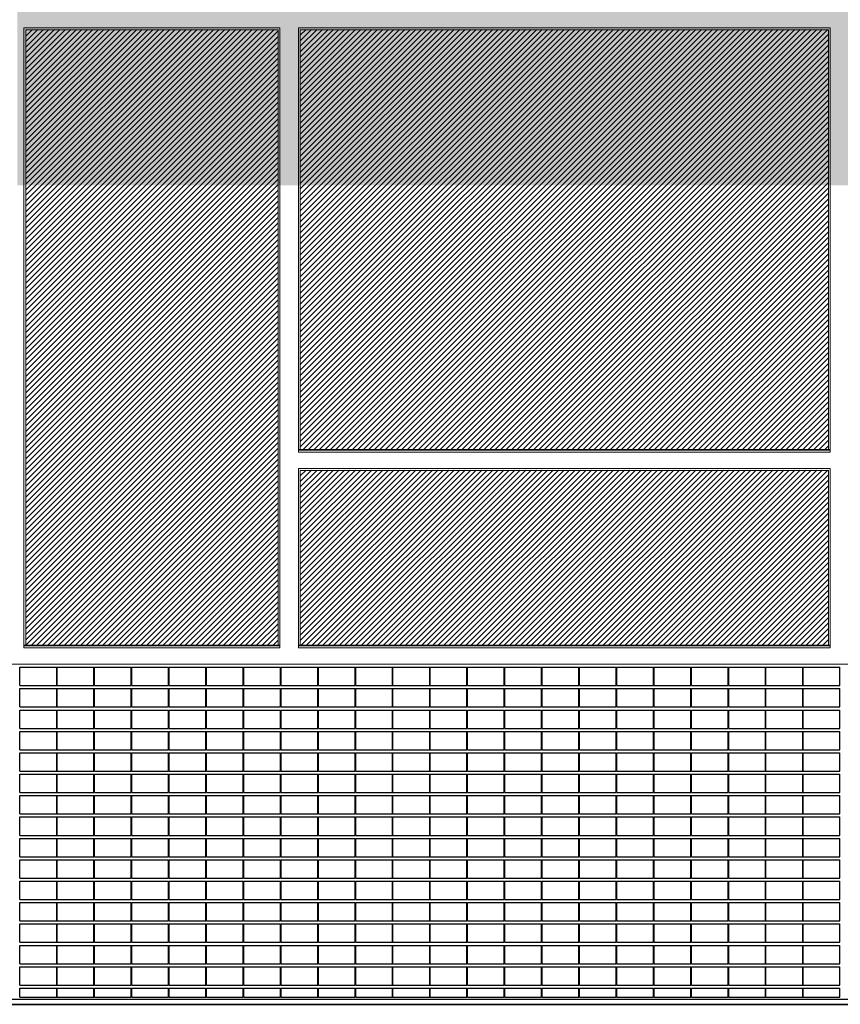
# Model space of a CAD drawing. Header units: millimetres. Extents: x 614675 to 1010864, y -150593 to -87691.
# Tile 20 of 194: x 692606 to 706026, y -137926 to -121817. Entities that reach past the tile are written whole.
import ezdxf

# ---------------------------------------------------------------- set-up
doc = ezdxf.new("R2010")
doc.units = ezdxf.units.MM
doc.header["$LTSCALE"] = 0.05
doc.layers.get('0').update_dxf_attribs({"lineweight": 0})
doc.layers.add('A-20--F1-WALLS', color=5, linetype='Continuous')
doc.layers.add('A-20--F3-WALLS', color=250, linetype='Continuous')
doc.layers.add('A-Elev', color=111, linetype='Continuous', lineweight=25)
doc.layers.add('A-Sect-Thin', color=31, linetype='Continuous', lineweight=25)

# ---------------------------------------------------------------- blocks, each defined once
blk = doc.blocks.new('*U343')
at = {"layer": 'A-Sect-Thin', "color": 252, "linetype": 'Continuous', "lineweight": 25}
for points in [[(14574, 4048), (14574, 4348)], [(14574, 4348), (15174, 4348)], [(15174, 4048), (15174, 4348)], [(15184, 4048), (15184, 4348)], [(15184, 4348), (15784, 4348)], [(15784, 4048), (15784, 4348)], [(15794, 4048), (15794, 4348)], [(15794, 4348), (16394, 4348)], [(16394, 4048), (16394, 4348)], [(16404, 4048), (16404, 4348)], [(16404, 4348), (17004, 4348)], [(17004, 4048), (17004, 4348)], [(17014, 4048), (17014, 4348)], [(17014, 4348), (17614, 4348)], [(17614, 4048), (17614, 4348)], [(17624, 4048), (17624, 4348)], [(17624, 4348), (18224, 4348)], [(18224, 4048), (18224, 4348)], [(18234, 4048), (18234, 4348)], [(18234, 4348), (18834, 4348)], [(18834, 4048), (18834, 4348)], [(18844, 4048), (18844, 4348)], [(18844, 4348), (19444, 4348)], [(19444, 4048), (19444, 4348)], [(19454, 4048), (19454, 4348)], [(19454, 4348), (20054, 4348)], [(20054, 4048), (20054, 4348)], [(20064, 4048), (20064, 4348)], [(20064, 4348), (20664, 4348)], [(20664, 4048), (20664, 4348)], [(20674, 4048), (20674, 4348)], [(20674, 4348), (21274, 4348)], [(21274, 4048), (21274, 4348)], [(21284, 4048), (21284, 4348)], [(21284, 4348), (21884, 4348)], [(21884, 4048), (21884, 4348)], [(21894, 4048), (21894, 4348)], [(21894, 4348), (22494, 4348)], [(22494, 4048), (22494, 4348)], [(22504, 4048), (22504, 4348)], [(22504, 4348), (23104, 4348)], [(23104, 4048), (23104, 4348)], [(23114, 4048), (23114, 4348)], [(23114, 4348), (23714, 4348)], [(23714, 4048), (23714, 4348)], [(23724, 4048), (23724, 4348)], [(23724, 4348), (24324, 4348)], [(24324, 4048), (24324, 4348)], [(24334, 4048), (24334, 4348)], [(24334, 4348), (24934, 4348)], [(24934, 4048), (24934, 4348)], [(24944, 4048), (24944, 4348)], [(24944, 4348), (25544, 4348)], [(25544, 4048), (25544, 4348)], [(25554, 4048), (25554, 4348)], [(25554, 4348), (26154, 4348)], [(26154, 4048), (26154, 4348)], [(26164, 4048), (26164, 4348)], [(26164, 4348), (26764, 4348)], [(26764, 4048), (26764, 4348)], [(26774, 4048), (26774, 4348)], [(26774, 4348), (27374, 4348)], [(27374, 4048), (27374, 4348)], [(27384, 4048), (27384, 4348)], [(27384, 4348), (27984, 4348)], [(27984, 4048), (27984, 4348)], [(14574, 4048), (15174, 4048)], [(15184, 4048), (15784, 4048)], [(15794, 4048), (16394, 4048)], [(16404, 4048), (17004, 4048)], [(17014, 4048), (17614, 4048)], [(17624, 4048), (18224, 4048)], [(18234, 4048), (18834, 4048)], [(18844, 4048), (19444, 4048)], [(19454, 4048), (20054, 4048)], [(20064, 4048), (20664, 4048)], [(20674, 4048), (21274, 4048)], [(21284, 4048), (21884, 4048)], [(21894, 4048), (22494, 4048)], [(22504, 4048), (23104, 4048)], [(23114, 4048), (23714, 4048)], [(23724, 4048), (24324, 4048)], [(24334, 4048), (24934, 4048)], [(24944, 4048), (25544, 4048)], [(25554, 4048), (26154, 4048)], [(26164, 4048), (26764, 4048)], [(26774, 4048), (27374, 4048)], [(27384, 4048), (27984, 4048)], [(14574, 3698), (14574, 3998)], [(14574, 3998), (15174, 3998)], [(15174, 3698), (15174, 3998)], [(15184, 3698), (15184, 3998)], [(15184, 3998), (15784, 3998)], [(15784, 3698), (15784, 3998)], [(15794, 3698), (15794, 3998)], [(15794, 3998), (16394, 3998)], [(16394, 3698), (16394, 3998)], [(16404, 3698), (16404, 3998)], [(16404, 3998), (17004, 3998)], [(17004, 3698), (17004, 3998)], [(17014, 3698), (17014, 3998)], [(17014, 3998), (17614, 3998)], [(17614, 3698), (17614, 3998)], [(17624, 3698), (17624, 3998)], [(17624, 3998), (18224, 3998)], [(18224, 3698), (18224, 3998)], [(18234, 3698), (18234, 3998)], [(18234, 3998), (18834, 3998)], [(18834, 3698), (18834, 3998)], [(18844, 3698), (18844, 3998)], [(18844, 3998), (19444, 3998)], [(19444, 3698), (19444, 3998)], [(19454, 3698), (19454, 3998)], [(19454, 3998), (20054, 3998)], [(20054, 3698), (20054, 3998)], [(20064, 3698), (20064, 3998)], [(20064, 3998), (20664, 3998)], [(20664, 3698), (20664, 3998)], [(20674, 3698), (20674, 3998)], [(20674, 3998), (21274, 3998)], [(21274, 3698), (21274, 3998)], [(21284, 3698), (21284, 3998)], [(21284, 3998), (21884, 3998)], [(21884, 3698), (21884, 3998)], [(21894, 3698), (21894, 3998)], [(21894, 3998), (22494, 3998)], [(22494, 3698), (22494, 3998)], [(22504, 3698), (22504, 3998)], [(22504, 3998), (23104, 3998)], [(23104, 3698), (23104, 3998)], [(23114, 3698), (23114, 3998)], [(23114, 3998), (23714, 3998)], [(23714, 3698), (23714, 3998)], [(23724, 3698), (23724, 3998)], [(23724, 3998), (24324, 3998)], [(24324, 3698), (24324, 3998)], [(24334, 3698), (24334, 3998)], [(24334, 3998), (24934, 3998)], [(24934, 3698), (24934, 3998)], [(24944, 3698), (24944, 3998)], [(24944, 3998), (25544, 3998)], [(25544, 3698), (25544, 3998)], [(25554, 3698), (25554, 3998)], [(25554, 3998), (26154, 3998)], [(26154, 3698), (26154, 3998)], [(26164, 3698), (26164, 3998)], [(26164, 3998), (26764, 3998)], [(26764, 3698), (26764, 3998)], [(26774, 3698), (26774, 3998)], [(26774, 3998), (27374, 3998)], [(27374, 3698), (27374, 3998)], [(27384, 3698), (27384, 3998)], [(27384, 3998), (27984, 3998)], [(27984, 3698), (27984, 3998)], [(14574, 3698), (15174, 3698)], [(14574, 3348), (14574, 3648)], [(14574, 3648), (15174, 3648)], [(15174, 3348), (15174, 3648)], [(15184, 3698), (15784, 3698)], [(15184, 3348), (15184, 3648)], [(15184, 3648), (15784, 3648)], [(15784, 3348), (15784, 3648)], [(15794, 3698), (16394, 3698)], [(15794, 3348), (15794, 3648)], [(15794, 3648), (16394, 3648)], [(16394, 3348), (16394, 3648)], [(16404, 3698), (17004, 3698)], [(16404, 3348), (16404, 3648)], [(16404, 3648), (17004, 3648)], [(17004, 3348), (17004, 3648)], [(17014, 3698), (17614, 3698)], [(17014, 3348), (17014, 3648)], [(17014, 3648), (17614, 3648)], [(17614, 3348), (17614, 3648)], [(17624, 3698), (18224, 3698)], [(17624, 3348), (17624, 3648)], [(17624, 3648), (18224, 3648)], [(18224, 3348), (18224, 3648)], [(18234, 3698), (18834, 3698)], [(18234, 3348), (18234, 3648)], [(18234, 3648), (18834, 3648)], [(18834, 3348), (18834, 3648)], [(18844, 3698), (19444, 3698)], [(18844, 3348), (18844, 3648)], [(18844, 3648), (19444, 3648)], [(19444, 3348), (19444, 3648)], [(19454, 3698), (20054, 3698)], [(19454, 3348), (19454, 3648)], [(19454, 3648), (20054, 3648)], [(20054, 3348), (20054, 3648)], [(20064, 3698), (20664, 3698)], [(20064, 3348), (20064, 3648)], [(20064, 3648), (20664, 3648)], [(20664, 3348), (20664, 3648)], [(20674, 3698), (21274, 3698)], [(20674, 3348), (20674, 3648)], [(20674, 3648), (21274, 3648)], [(21274, 3348), (21274, 3648)], [(21284, 3698), (21884, 3698)], [(21284, 3348), (21284, 3648)], [(21284, 3648), (21884, 3648)], [(21884, 3348), (21884, 3648)], [(21894, 3698), (22494, 3698)], [(21894, 3348), (21894, 3648)], [(21894, 3648), (22494, 3648)], [(22494, 3348), (22494, 3648)], [(22504, 3698), (23104, 3698)], [(22504, 3348), (22504, 3648)], [(22504, 3648), (23104, 3648)], [(23104, 3348), (23104, 3648)], [(23114, 3698), (23714, 3698)], [(23114, 3348), (23114, 3648)], [(23114, 3648), (23714, 3648)], [(23714, 3348), (23714, 3648)], [(23724, 3698), (24324, 3698)], [(23724, 3348), (23724, 3648)], [(23724, 3648), (24324, 3648)], [(24324, 3348), (24324, 3648)], [(24334, 3698), (24934, 3698)], [(24334, 3348), (24334, 3648)], [(24334, 3648), (24934, 3648)], [(24934, 3348), (24934, 3648)], [(24944, 3698), (25544, 3698)], [(24944, 3348), (24944, 3648)], [(24944, 3648), (25544, 3648)], [(25544, 3348), (25544, 3648)], [(25554, 3698), (26154, 3698)], [(25554, 3348), (25554, 3648)], [(25554, 3648), (26154, 3648)], [(26154, 3348), (26154, 3648)], [(26164, 3698), (26764, 3698)], [(26164, 3348), (26164, 3648)], [(26164, 3648), (26764, 3648)], [(26764, 3348), (26764, 3648)], [(26774, 3698), (27374, 3698)], [(26774, 3348), (26774, 3648)], [(26774, 3648), (27374, 3648)], [(27374, 3348), (27374, 3648)], [(27384, 3698), (27984, 3698)], [(27384, 3348), (27384, 3648)], [(27384, 3648), (27984, 3648)], [(27984, 3348), (27984, 3648)], [(14574, 3348), (15174, 3348)], [(14574, 2998), (14574, 3298)], [(14574, 3298), (15174, 3298)], [(15174, 2998), (15174, 3298)], [(15184, 3348), (15784, 3348)], [(15184, 2998), (15184, 3298)], [(15184, 3298), (15784, 3298)], [(15784, 2998), (15784, 3298)], [(15794, 3348), (16394, 3348)], [(15794, 2998), (15794, 3298)], [(15794, 3298), (16394, 3298)], [(16394, 2998), (16394, 3298)], [(16404, 3348), (17004, 3348)], [(16404, 2998), (16404, 3298)], [(16404, 3298), (17004, 3298)], [(17004, 2998), (17004, 3298)], [(17014, 3348), (17614, 3348)], [(17014, 2998), (17014, 3298)], [(17014, 3298), (17614, 3298)], [(17614, 2998), (17614, 3298)], [(17624, 3348), (18224, 3348)], [(17624, 2998), (17624, 3298)], [(17624, 3298), (18224, 3298)], [(18224, 2998), (18224, 3298)], [(18234, 3348), (18834, 3348)], [(18234, 2998), (18234, 3298)], [(18234, 3298), (18834, 3298)], [(18834, 2998), (18834, 3298)], [(18844, 3348), (19444, 3348)], [(18844, 2998), (18844, 3298)], [(18844, 3298), (19444, 3298)], [(19444, 2998), (19444, 3298)], [(19454, 3348), (20054, 3348)], [(19454, 2998), (19454, 3298)], [(19454, 3298), (20054, 3298)], [(20054, 2998), (20054, 3298)], [(20064, 3348), (20664, 3348)], [(20064, 2998), (20064, 3298)], [(20064, 3298), (20664, 3298)], [(20664, 2998), (20664, 3298)], [(20674, 3348), (21274, 3348)], [(20674, 2998), (20674, 3298)], [(20674, 3298), (21274, 3298)], [(21274, 2998), (21274, 3298)], [(21284, 3348), (21884, 3348)], [(21284, 2998), (21284, 3298)], [(21284, 3298), (21884, 3298)], [(21884, 2998), (21884, 3298)], [(21894, 3348), (22494, 3348)], [(21894, 2998), (21894, 3298)], [(21894, 3298), (22494, 3298)], [(22494, 2998), (22494, 3298)], [(22504, 3348), (23104, 3348)], [(22504, 2998), (22504, 3298)], [(22504, 3298), (23104, 3298)], [(23104, 2998), (23104, 3298)], [(23114, 3348), (23714, 3348)], [(23114, 2998), (23114, 3298)], [(23114, 3298), (23714, 3298)], [(23714, 2998), (23714, 3298)], [(23724, 3348), (24324, 3348)], [(23724, 2998), (23724, 3298)], [(23724, 3298), (24324, 3298)], [(24324, 2998), (24324, 3298)], [(24334, 3348), (24934, 3348)], [(24334, 2998), (24334, 3298)], [(24334, 3298), (24934, 3298)], [(24934, 2998), (24934, 3298)], [(24944, 3348), (25544, 3348)], [(24944, 2998), (24944, 3298)], [(24944, 3298), (25544, 3298)], [(25544, 2998), (25544, 3298)], [(25554, 3348), (26154, 3348)], [(25554, 2998), (25554, 3298)], [(25554, 3298), (26154, 3298)], [(26154, 2998), (26154, 3298)], [(26164, 3348), (26764, 3348)], [(26164, 2998), (26164, 3298)], [(26164, 3298), (26764, 3298)], [(26764, 2998), (26764, 3298)], [(26774, 3348), (27374, 3348)], [(26774, 2998), (26774, 3298)], [(26774, 3298), (27374, 3298)], [(27374, 2998), (27374, 3298)], [(27384, 3348), (27984, 3348)], [(27384, 2998), (27384, 3298)], [(27384, 3298), (27984, 3298)], [(27984, 2998), (27984, 3298)], [(14574, 2998), (15174, 2998)], [(14574, 2648), (14574, 2948)], [(14574, 2948), (15174, 2948)], [(15174, 2648), (15174, 2948)], [(15184, 2998), (15784, 2998)], [(15184, 2648), (15184, 2948)], [(15184, 2948), (15784, 2948)], [(15784, 2648), (15784, 2948)], [(15794, 2998), (16394, 2998)], [(15794, 2648), (15794, 2948)], [(15794, 2948), (16394, 2948)], [(16394, 2648), (16394, 2948)], [(16404, 2998), (17004, 2998)], [(16404, 2648), (16404, 2948)], [(16404, 2948), (17004, 2948)], [(17004, 2648), (17004, 2948)], [(17014, 2998), (17614, 2998)], [(17014, 2648), (17014, 2948)], [(17014, 2948), (17614, 2948)], [(17614, 2648), (17614, 2948)], [(17624, 2998), (18224, 2998)], [(17624, 2648), (17624, 2948)], [(17624, 2948), (18224, 2948)], [(18224, 2648), (18224, 2948)], [(18234, 2998), (18834, 2998)], [(18234, 2648), (18234, 2948)], [(18234, 2948), (18834, 2948)], [(18834, 2648), (18834, 2948)], [(18844, 2998), (19444, 2998)], [(18844, 2648), (18844, 2948)], [(18844, 2948), (19444, 2948)], [(19444, 2648), (19444, 2948)], [(19454, 2998), (20054, 2998)], [(19454, 2648), (19454, 2948)], [(19454, 2948), (20054, 2948)], [(20054, 2648), (20054, 2948)], [(20064, 2998), (20664, 2998)], [(20064, 2648), (20064, 2948)], [(20064, 2948), (20664, 2948)], [(20664, 2648), (20664, 2948)], [(20674, 2998), (21274, 2998)], [(20674, 2648), (20674, 2948)], [(20674, 2948), (21274, 2948)], [(21274, 2648), (21274, 2948)], [(21284, 2998), (21884, 2998)], [(21284, 2648), (21284, 2948)], [(21284, 2948), (21884, 2948)], [(21884, 2648), (21884, 2948)], [(21894, 2998), (22494, 2998)], [(21894, 2648), (21894, 2948)], [(21894, 2948), (22494, 2948)], [(22494, 2648), (22494, 2948)], [(22504, 2998), (23104, 2998)], [(22504, 2648), (22504, 2948)], [(22504, 2948), (23104, 2948)], [(23104, 2648), (23104, 2948)], [(23114, 2998), (23714, 2998)], [(23114, 2648), (23114, 2948)], [(23114, 2948), (23714, 2948)], [(23714, 2648), (23714, 2948)], [(23724, 2998), (24324, 2998)], [(23724, 2648), (23724, 2948)], [(23724, 2948), (24324, 2948)], [(24324, 2648), (24324, 2948)], [(24334, 2998), (24934, 2998)], [(24334, 2648), (24334, 2948)], [(24334, 2948), (24934, 2948)], [(24934, 2648), (24934, 2948)], [(24944, 2998), (25544, 2998)], [(24944, 2648), (24944, 2948)], [(24944, 2948), (25544, 2948)], [(25544, 2648), (25544, 2948)], [(25554, 2998), (26154, 2998)], [(25554, 2648), (25554, 2948)], [(25554, 2948), (26154, 2948)], [(26154, 2648), (26154, 2948)], [(26164, 2998), (26764, 2998)], [(26164, 2648), (26164, 2948)], [(26164, 2948), (26764, 2948)], [(26764, 2648), (26764, 2948)], [(26774, 2998), (27374, 2998)], [(26774, 2648), (26774, 2948)], [(26774, 2948), (27374, 2948)], [(27374, 2648), (27374, 2948)], [(27384, 2998), (27984, 2998)], [(27384, 2648), (27384, 2948)], [(27384, 2948), (27984, 2948)], [(27984, 2648), (27984, 2948)], [(14574, 2648), (15174, 2648)], [(14574, 2298), (14574, 2598)], [(14574, 2598), (15174, 2598)], [(15174, 2298), (15174, 2598)], [(15184, 2648), (15784, 2648)], [(15184, 2298), (15184, 2598)], [(15184, 2598), (15784, 2598)], [(15784, 2298), (15784, 2598)], [(15794, 2648), (16394, 2648)], [(15794, 2298), (15794, 2598)], [(15794, 2598), (16394, 2598)], [(16394, 2298), (16394, 2598)], [(16404, 2648), (17004, 2648)], [(16404, 2298), (16404, 2598)], [(16404, 2598), (17004, 2598)], [(17004, 2298), (17004, 2598)], [(17014, 2648), (17614, 2648)], [(17014, 2298), (17014, 2598)], [(17014, 2598), (17614, 2598)], [(17614, 2298), (17614, 2598)], [(17624, 2648), (18224, 2648)], [(17624, 2298), (17624, 2598)], [(17624, 2598), (18224, 2598)], [(18224, 2298), (18224, 2598)], [(18234, 2648), (18834, 2648)], [(18234, 2298), (18234, 2598)], [(18234, 2598), (18834, 2598)], [(18834, 2298), (18834, 2598)], [(18844, 2648), (19444, 2648)], [(18844, 2298), (18844, 2598)], [(18844, 2598), (19444, 2598)], [(19444, 2298), (19444, 2598)], [(19454, 2648), (20054, 2648)], [(19454, 2298), (19454, 2598)], [(19454, 2598), (20054, 2598)], [(20054, 2298), (20054, 2598)], [(20064, 2648), (20664, 2648)], [(20064, 2298), (20064, 2598)], [(20064, 2598), (20664, 2598)], [(20664, 2298), (20664, 2598)], [(20674, 2648), (21274, 2648)], [(20674, 2298), (20674, 2598)], [(20674, 2598), (21274, 2598)], [(21274, 2298), (21274, 2598)], [(21284, 2648), (21884, 2648)], [(21284, 2298), (21284, 2598)], [(21284, 2598), (21884, 2598)], [(21884, 2298), (21884, 2598)], [(21894, 2648), (22494, 2648)], [(21894, 2298), (21894, 2598)], [(21894, 2598), (22494, 2598)], [(22494, 2298), (22494, 2598)], [(22504, 2648), (23104, 2648)], [(22504, 2298), (22504, 2598)], [(22504, 2598), (23104, 2598)], [(23104, 2298), (23104, 2598)], [(23114, 2648), (23714, 2648)], [(23114, 2298), (23114, 2598)], [(23114, 2598), (23714, 2598)], [(23714, 2298), (23714, 2598)], [(23724, 2648), (24324, 2648)], [(23724, 2298), (23724, 2598)], [(23724, 2598), (24324, 2598)], [(24324, 2298), (24324, 2598)], [(24334, 2648), (24934, 2648)], [(24334, 2298), (24334, 2598)], [(24334, 2598), (24934, 2598)], [(24934, 2298), (24934, 2598)], [(24944, 2648), (25544, 2648)], [(24944, 2298), (24944, 2598)], [(24944, 2598), (25544, 2598)], [(25544, 2298), (25544, 2598)], [(25554, 2648), (26154, 2648)], [(25554, 2298), (25554, 2598)], [(25554, 2598), (26154, 2598)], [(26154, 2298), (26154, 2598)], [(26164, 2648), (26764, 2648)], [(26164, 2298), (26164, 2598)], [(26164, 2598), (26764, 2598)], [(26764, 2298), (26764, 2598)], [(26774, 2648), (27374, 2648)], [(26774, 2298), (26774, 2598)], [(26774, 2598), (27374, 2598)], [(27374, 2298), (27374, 2598)], [(27384, 2648), (27984, 2648)], [(27384, 2298), (27384, 2598)], [(27384, 2598), (27984, 2598)], [(27984, 2298), (27984, 2598)], [(14574, 2298), (15174, 2298)], [(15184, 2298), (15784, 2298)], [(15794, 2298), (16394, 2298)], [(16404, 2298), (17004, 2298)], [(17014, 2298), (17614, 2298)], [(17624, 2298), (18224, 2298)], [(18234, 2298), (18834, 2298)], [(18844, 2298), (19444, 2298)], [(19454, 2298), (20054, 2298)], [(20064, 2298), (20664, 2298)], [(20674, 2298), (21274, 2298)], [(21284, 2298), (21884, 2298)], [(21894, 2298), (22494, 2298)], [(22504, 2298), (23104, 2298)], [(23114, 2298), (23714, 2298)], [(23724, 2298), (24324, 2298)], [(24334, 2298), (24934, 2298)], [(24944, 2298), (25544, 2298)], [(25554, 2298), (26154, 2298)], [(26164, 2298), (26764, 2298)], [(26774, 2298), (27374, 2298)], [(27384, 2298), (27984, 2298)], [(14574, 1948), (14574, 2248)], [(14574, 2248), (15174, 2248)], [(15174, 1948), (15174, 2248)], [(15184, 1948), (15184, 2248)], [(15184, 2248), (15784, 2248)], [(15784, 1948), (15784, 2248)], [(15794, 1948), (15794, 2248)], [(15794, 2248), (16394, 2248)], [(16394, 1948), (16394, 2248)], [(16404, 1948), (16404, 2248)], [(16404, 2248), (17004, 2248)], [(17004, 1948), (17004, 2248)], [(17014, 1948), (17014, 2248)], [(17014, 2248), (17614, 2248)], [(17614, 1948), (17614, 2248)], [(17624, 1948), (17624, 2248)], [(17624, 2248), (18224, 2248)], [(18224, 1948), (18224, 2248)], [(18234, 1948), (18234, 2248)], [(18234, 2248), (18834, 2248)], [(18834, 1948), (18834, 2248)], [(18844, 1948), (18844, 2248)], [(18844, 2248), (19444, 2248)], [(19444, 1948), (19444, 2248)], [(19454, 1948), (19454, 2248)], [(19454, 2248), (20054, 2248)], [(20054, 1948), (20054, 2248)], [(20064, 1948), (20064, 2248)], [(20064, 2248), (20664, 2248)], [(20664, 1948), (20664, 2248)], [(20674, 1948), (20674, 2248)], [(20674, 2248), (21274, 2248)], [(21274, 1948), (21274, 2248)], [(21284, 1948), (21284, 2248)], [(21284, 2248), (21884, 2248)], [(21884, 1948), (21884, 2248)], [(21894, 1948), (21894, 2248)], [(21894, 2248), (22494, 2248)], [(22494, 1948), (22494, 2248)], [(22504, 1948), (22504, 2248)], [(22504, 2248), (23104, 2248)], [(23104, 1948), (23104, 2248)], [(23114, 1948), (23114, 2248)], [(23114, 2248), (23714, 2248)], [(23714, 1948), (23714, 2248)], [(23724, 1948), (23724, 2248)], [(23724, 2248), (24324, 2248)], [(24324, 1948), (24324, 2248)], [(24334, 1948), (24334, 2248)], [(24334, 2248), (24934, 2248)], [(24934, 1948), (24934, 2248)], [(24944, 1948), (24944, 2248)], [(24944, 2248), (25544, 2248)], [(25544, 1948), (25544, 2248)], [(25554, 1948), (25554, 2248)], [(25554, 2248), (26154, 2248)], [(26154, 1948), (26154, 2248)], [(26164, 1948), (26164, 2248)], [(26164, 2248), (26764, 2248)], [(26764, 1948), (26764, 2248)], [(26774, 1948), (26774, 2248)], [(26774, 2248), (27374, 2248)], [(27374, 1948), (27374, 2248)], [(27384, 1948), (27384, 2248)], [(27384, 2248), (27984, 2248)], [(27984, 1948), (27984, 2248)], [(14574, 1948), (15174, 1948)], [(15184, 1948), (15784, 1948)], [(15794, 1948), (16394, 1948)], [(16404, 1948), (17004, 1948)], [(17014, 1948), (17614, 1948)], [(17624, 1948), (18224, 1948)], [(18234, 1948), (18834, 1948)], [(18844, 1948), (19444, 1948)], [(19454, 1948), (20054, 1948)], [(20064, 1948), (20664, 1948)], [(20674, 1948), (21274, 1948)], [(21284, 1948), (21884, 1948)], [(21894, 1948), (22494, 1948)], [(22504, 1948), (23104, 1948)], [(23114, 1948), (23714, 1948)], [(23724, 1948), (24324, 1948)], [(24334, 1948), (24934, 1948)], [(24944, 1948), (25544, 1948)], [(25554, 1948), (26154, 1948)], [(26164, 1948), (26764, 1948)], [(26774, 1948), (27374, 1948)], [(27384, 1948), (27984, 1948)], [(14574, 1598), (14574, 1898)], [(14574, 1898), (15174, 1898)], [(15174, 1598), (15174, 1898)], [(15184, 1598), (15184, 1898)], [(15184, 1898), (15784, 1898)], [(15784, 1598), (15784, 1898)], [(15794, 1598), (15794, 1898)], [(15794, 1898), (16394, 1898)], [(16394, 1598), (16394, 1898)], [(16404, 1598), (16404, 1898)], [(16404, 1898), (17004, 1898)], [(17004, 1598), (17004, 1898)], [(17014, 1598), (17014, 1898)], [(17014, 1898), (17614, 1898)], [(17614, 1598), (17614, 1898)], [(17624, 1598), (17624, 1898)], [(17624, 1898), (18224, 1898)], [(18224, 1598), (18224, 1898)], [(18234, 1598), (18234, 1898)], [(18234, 1898), (18834, 1898)], [(18834, 1598), (18834, 1898)], [(18844, 1598), (18844, 1898)], [(18844, 1898), (19444, 1898)], [(19444, 1598), (19444, 1898)], [(19454, 1598), (19454, 1898)], [(19454, 1898), (20054, 1898)], [(20054, 1598), (20054, 1898)], [(20064, 1598), (20064, 1898)], [(20064, 1898), (20664, 1898)], [(20664, 1598), (20664, 1898)], [(20674, 1598), (20674, 1898)], [(20674, 1898), (21274, 1898)], [(21274, 1598), (21274, 1898)], [(21284, 1598), (21284, 1898)], [(21284, 1898), (21884, 1898)], [(21884, 1598), (21884, 1898)], [(21894, 1598), (21894, 1898)], [(21894, 1898), (22494, 1898)], [(22494, 1598), (22494, 1898)], [(22504, 1598), (22504, 1898)], [(22504, 1898), (23104, 1898)], [(23104, 1598), (23104, 1898)], [(23114, 1598), (23114, 1898)], [(23114, 1898), (23714, 1898)], [(23714, 1598), (23714, 1898)], [(23724, 1598), (23724, 1898)], [(23724, 1898), (24324, 1898)], [(24324, 1598), (24324, 1898)], [(24334, 1598), (24334, 1898)], [(24334, 1898), (24934, 1898)], [(24934, 1598), (24934, 1898)], [(24944, 1598), (24944, 1898)], [(24944, 1898), (25544, 1898)], [(25544, 1598), (25544, 1898)], [(25554, 1598), (25554, 1898)], [(25554, 1898), (26154, 1898)], [(26154, 1598), (26154, 1898)], [(26164, 1598), (26164, 1898)], [(26164, 1898), (26764, 1898)], [(26764, 1598), (26764, 1898)], [(26774, 1598), (26774, 1898)], [(26774, 1898), (27374, 1898)], [(27374, 1598), (27374, 1898)], [(27384, 1598), (27384, 1898)], [(27384, 1898), (27984, 1898)], [(27984, 1598), (27984, 1898)], [(14574, 1598), (15174, 1598)], [(14574, 1248), (14574, 1548)], [(14574, 1548), (15174, 1548)], [(15174, 1248), (15174, 1548)], [(15184, 1598), (15784, 1598)], [(15184, 1248), (15184, 1548)], [(15184, 1548), (15784, 1548)], [(15784, 1248), (15784, 1548)], [(15794, 1598), (16394, 1598)], [(15794, 1248), (15794, 1548)], [(15794, 1548), (16394, 1548)], [(16394, 1248), (16394, 1548)], [(16404, 1598), (17004, 1598)], [(16404, 1248), (16404, 1548)], [(16404, 1548), (17004, 1548)], [(17004, 1248), (17004, 1548)], [(17014, 1598), (17614, 1598)], [(17014, 1248), (17014, 1548)], [(17014, 1548), (17614, 1548)], [(17614, 1248), (17614, 1548)], [(17624, 1598), (18224, 1598)], [(17624, 1248), (17624, 1548)], [(17624, 1548), (18224, 1548)], [(18224, 1248), (18224, 1548)], [(18234, 1598), (18834, 1598)], [(18234, 1248), (18234, 1548)], [(18234, 1548), (18834, 1548)], [(18834, 1248), (18834, 1548)], [(18844, 1598), (19444, 1598)], [(18844, 1248), (18844, 1548)], [(18844, 1548), (19444, 1548)], [(19444, 1248), (19444, 1548)], [(19454, 1598), (20054, 1598)], [(19454, 1248), (19454, 1548)], [(19454, 1548), (20054, 1548)], [(20054, 1248), (20054, 1548)], [(20064, 1598), (20664, 1598)], [(20064, 1248), (20064, 1548)], [(20064, 1548), (20664, 1548)], [(20664, 1248), (20664, 1548)], [(20674, 1598), (21274, 1598)], [(20674, 1248), (20674, 1548)], [(20674, 1548), (21274, 1548)], [(21274, 1248), (21274, 1548)], [(21284, 1598), (21884, 1598)], [(21284, 1248), (21284, 1548)], [(21284, 1548), (21884, 1548)], [(21884, 1248), (21884, 1548)], [(21894, 1598), (22494, 1598)], [(21894, 1248), (21894, 1548)], [(21894, 1548), (22494, 1548)], [(22494, 1248), (22494, 1548)], [(22504, 1598), (23104, 1598)], [(22504, 1248), (22504, 1548)], [(22504, 1548), (23104, 1548)], [(23104, 1248), (23104, 1548)], [(23114, 1598), (23714, 1598)], [(23114, 1248), (23114, 1548)], [(23114, 1548), (23714, 1548)], [(23714, 1248), (23714, 1548)], [(23724, 1598), (24324, 1598)], [(23724, 1248), (23724, 1548)], [(23724, 1548), (24324, 1548)], [(24324, 1248), (24324, 1548)], [(24334, 1598), (24934, 1598)], [(24334, 1248), (24334, 1548)], [(24334, 1548), (24934, 1548)], [(24934, 1248), (24934, 1548)], [(24944, 1598), (25544, 1598)], [(24944, 1248), (24944, 1548)], [(24944, 1548), (25544, 1548)], [(25544, 1248), (25544, 1548)], [(25554, 1598), (26154, 1598)], [(25554, 1248), (25554, 1548)], [(25554, 1548), (26154, 1548)], [(26154, 1248), (26154, 1548)], [(26164, 1598), (26764, 1598)], [(26164, 1248), (26164, 1548)], [(26164, 1548), (26764, 1548)], [(26764, 1248), (26764, 1548)], [(26774, 1598), (27374, 1598)], [(26774, 1248), (26774, 1548)], [(26774, 1548), (27374, 1548)], [(27374, 1248), (27374, 1548)], [(27384, 1598), (27984, 1598)], [(27384, 1248), (27384, 1548)], [(27384, 1548), (27984, 1548)], [(27984, 1248), (27984, 1548)], [(14574, 1248), (15174, 1248)], [(14574, 898), (14574, 1198)], [(14574, 1198), (15174, 1198)], [(15174, 898), (15174, 1198)], [(15184, 1248), (15784, 1248)], [(15184, 898), (15184, 1198)], [(15184, 1198), (15784, 1198)], [(15784, 898), (15784, 1198)], [(15794, 1248), (16394, 1248)], [(15794, 898), (15794, 1198)], [(15794, 1198), (16394, 1198)], [(16394, 898), (16394, 1198)], [(16404, 1248), (17004, 1248)], [(16404, 898), (16404, 1198)], [(16404, 1198), (17004, 1198)], [(17004, 898), (17004, 1198)], [(17014, 1248), (17614, 1248)], [(17014, 898), (17014, 1198)], [(17014, 1198), (17614, 1198)], [(17614, 898), (17614, 1198)], [(17624, 1248), (18224, 1248)], [(17624, 898), (17624, 1198)], [(17624, 1198), (18224, 1198)], [(18224, 898), (18224, 1198)], [(18234, 1248), (18834, 1248)], [(18234, 898), (18234, 1198)], [(18234, 1198), (18834, 1198)], [(18834, 898), (18834, 1198)], [(18844, 1248), (19444, 1248)], [(18844, 898), (18844, 1198)], [(18844, 1198), (19444, 1198)], [(19444, 898), (19444, 1198)], [(19454, 1248), (20054, 1248)], [(19454, 898), (19454, 1198)], [(19454, 1198), (20054, 1198)], [(20054, 898), (20054, 1198)], [(20064, 1248), (20664, 1248)], [(20064, 898), (20064, 1198)], [(20064, 1198), (20664, 1198)], [(20664, 898), (20664, 1198)], [(20674, 1248), (21274, 1248)], [(20674, 898), (20674, 1198)], [(20674, 1198), (21274, 1198)], [(21274, 898), (21274, 1198)], [(21284, 1248), (21884, 1248)], [(21284, 898), (21284, 1198)], [(21284, 1198), (21884, 1198)], [(21884, 898), (21884, 1198)], [(21894, 1248), (22494, 1248)], [(21894, 898), (21894, 1198)], [(21894, 1198), (22494, 1198)], [(22494, 898), (22494, 1198)], [(22504, 1248), (23104, 1248)], [(22504, 898), (22504, 1198)], [(22504, 1198), (23104, 1198)], [(23104, 898), (23104, 1198)], [(23114, 1248), (23714, 1248)], [(23114, 898), (23114, 1198)], [(23114, 1198), (23714, 1198)], [(23714, 898), (23714, 1198)], [(23724, 1248), (24324, 1248)], [(23724, 898), (23724, 1198)], [(23724, 1198), (24324, 1198)], [(24324, 898), (24324, 1198)], [(24334, 1248), (24934, 1248)], [(24334, 898), (24334, 1198)], [(24334, 1198), (24934, 1198)], [(24934, 898), (24934, 1198)], [(24944, 1248), (25544, 1248)], [(24944, 898), (24944, 1198)], [(24944, 1198), (25544, 1198)], [(25544, 898), (25544, 1198)], [(25554, 1248), (26154, 1248)], [(25554, 898), (25554, 1198)], [(25554, 1198), (26154, 1198)], [(26154, 898), (26154, 1198)], [(26164, 1248), (26764, 1248)], [(26164, 898), (26164, 1198)], [(26164, 1198), (26764, 1198)], [(26764, 898), (26764, 1198)], [(26774, 1248), (27374, 1248)], [(26774, 898), (26774, 1198)], [(26774, 1198), (27374, 1198)], [(27374, 898), (27374, 1198)], [(27384, 1248), (27984, 1248)], [(27384, 898), (27384, 1198)], [(27384, 1198), (27984, 1198)], [(27984, 898), (27984, 1198)], [(14574, 898), (15174, 898)], [(14574, 548), (14574, 848)], [(14574, 848), (15174, 848)], [(15174, 548), (15174, 848)], [(15184, 898), (15784, 898)], [(15184, 548), (15184, 848)], [(15184, 848), (15784, 848)], [(15784, 548), (15784, 848)], [(15794, 898), (16394, 898)], [(15794, 548), (15794, 848)], [(15794, 848), (16394, 848)], [(16394, 548), (16394, 848)], [(16404, 898), (17004, 898)], [(16404, 548), (16404, 848)], [(16404, 848), (17004, 848)], [(17004, 548), (17004, 848)], [(17014, 898), (17614, 898)], [(17014, 548), (17014, 848)], [(17014, 848), (17614, 848)], [(17614, 548), (17614, 848)], [(17624, 898), (18224, 898)], [(17624, 548), (17624, 848)], [(17624, 848), (18224, 848)], [(18224, 548), (18224, 848)], [(18234, 898), (18834, 898)], [(18234, 548), (18234, 848)], [(18234, 848), (18834, 848)], [(18834, 548), (18834, 848)], [(18844, 898), (19444, 898)], [(18844, 548), (18844, 848)], [(18844, 848), (19444, 848)], [(19444, 548), (19444, 848)], [(19454, 898), (20054, 898)], [(19454, 548), (19454, 848)], [(19454, 848), (20054, 848)], [(20054, 548), (20054, 848)], [(20064, 898), (20664, 898)], [(20064, 548), (20064, 848)], [(20064, 848), (20664, 848)], [(20664, 548), (20664, 848)], [(20674, 898), (21274, 898)], [(20674, 548), (20674, 848)], [(20674, 848), (21274, 848)], [(21274, 548), (21274, 848)], [(21284, 898), (21884, 898)], [(21284, 548), (21284, 848)], [(21284, 848), (21884, 848)], [(21884, 548), (21884, 848)], [(21894, 898), (22494, 898)], [(21894, 548), (21894, 848)], [(21894, 848), (22494, 848)], [(22494, 548), (22494, 848)], [(22504, 898), (23104, 898)], [(22504, 548), (22504, 848)], [(22504, 848), (23104, 848)], [(23104, 548), (23104, 848)], [(23114, 898), (23714, 898)], [(23114, 548), (23114, 848)], [(23114, 848), (23714, 848)], [(23714, 548), (23714, 848)], [(23724, 898), (24324, 898)], [(23724, 548), (23724, 848)], [(23724, 848), (24324, 848)], [(24324, 548), (24324, 848)], [(24334, 898), (24934, 898)], [(24334, 548), (24334, 848)], [(24334, 848), (24934, 848)], [(24934, 548), (24934, 848)], [(24944, 898), (25544, 898)], [(24944, 548), (24944, 848)], [(24944, 848), (25544, 848)], [(25544, 548), (25544, 848)], [(25554, 898), (26154, 898)], [(25554, 548), (25554, 848)], [(25554, 848), (26154, 848)], [(26154, 548), (26154, 848)], [(26164, 898), (26764, 898)], [(26164, 548), (26164, 848)], [(26164, 848), (26764, 848)], [(26764, 548), (26764, 848)], [(26774, 898), (27374, 898)], [(26774, 548), (26774, 848)], [(26774, 848), (27374, 848)], [(27374, 548), (27374, 848)], [(27384, 898), (27984, 898)], [(27384, 548), (27384, 848)], [(27384, 848), (27984, 848)], [(27984, 548), (27984, 848)], [(14574, 548), (15174, 548)], [(14574, 198), (14574, 498)], [(14574, 498), (15174, 498)], [(15174, 198), (15174, 498)], [(15184, 548), (15784, 548)], [(15184, 198), (15184, 498)], [(15184, 498), (15784, 498)], [(15784, 198), (15784, 498)], [(15794, 548), (16394, 548)], [(15794, 198), (15794, 498)], [(15794, 498), (16394, 498)], [(16394, 198), (16394, 498)], [(16404, 548), (17004, 548)], [(16404, 198), (16404, 498)], [(16404, 498), (17004, 498)], [(17004, 198), (17004, 498)], [(17014, 548), (17614, 548)], [(17014, 198), (17014, 498)], [(17014, 498), (17614, 498)], [(17614, 198), (17614, 498)], [(17624, 548), (18224, 548)], [(17624, 198), (17624, 498)], [(17624, 498), (18224, 498)], [(18224, 198), (18224, 498)], [(18234, 548), (18834, 548)], [(18234, 198), (18234, 498)], [(18234, 498), (18834, 498)], [(18834, 198), (18834, 498)], [(18844, 548), (19444, 548)], [(18844, 198), (18844, 498)], [(18844, 498), (19444, 498)], [(19444, 198), (19444, 498)], [(19454, 548), (20054, 548)], [(19454, 198), (19454, 498)], [(19454, 498), (20054, 498)], [(20054, 198), (20054, 498)], [(20064, 548), (20664, 548)], [(20064, 198), (20064, 498)], [(20064, 498), (20664, 498)], [(20664, 198), (20664, 498)], [(20674, 548), (21274, 548)], [(20674, 198), (20674, 498)], [(20674, 498), (21274, 498)], [(21274, 198), (21274, 498)], [(21284, 548), (21884, 548)], [(21284, 198), (21284, 498)], [(21284, 498), (21884, 498)], [(21884, 198), (21884, 498)], [(21894, 548), (22494, 548)], [(21894, 198), (21894, 498)], [(21894, 498), (22494, 498)], [(22494, 198), (22494, 498)], [(22504, 548), (23104, 548)], [(22504, 198), (22504, 498)], [(22504, 498), (23104, 498)], [(23104, 198), (23104, 498)], [(23114, 548), (23714, 548)], [(23114, 198), (23114, 498)], [(23114, 498), (23714, 498)], [(23714, 198), (23714, 498)], [(23724, 548), (24324, 548)], [(23724, 198), (23724, 498)], [(23724, 498), (24324, 498)], [(24324, 198), (24324, 498)], [(24334, 548), (24934, 548)], [(24334, 198), (24334, 498)], [(24334, 498), (24934, 498)], [(24934, 198), (24934, 498)], [(24944, 548), (25544, 548)], [(24944, 198), (24944, 498)], [(24944, 498), (25544, 498)], [(25544, 198), (25544, 498)], [(25554, 548), (26154, 548)], [(25554, 198), (25554, 498)], [(25554, 498), (26154, 498)], [(26154, 198), (26154, 498)], [(26164, 548), (26764, 548)], [(26164, 198), (26164, 498)], [(26164, 498), (26764, 498)], [(26764, 198), (26764, 498)], [(26774, 548), (27374, 548)], [(26774, 198), (26774, 498)], [(26774, 498), (27374, 498)], [(27374, 198), (27374, 498)], [(27384, 548), (27984, 548)], [(27384, 198), (27384, 498)], [(27384, 498), (27984, 498)], [(27984, 198), (27984, 498)], [(14574, 198), (15174, 198)], [(15184, 198), (15784, 198)], [(15794, 198), (16394, 198)], [(16404, 198), (17004, 198)], [(17014, 198), (17614, 198)], [(17624, 198), (18224, 198)], [(18234, 198), (18834, 198)], [(18844, 198), (19444, 198)], [(19454, 198), (20054, 198)], [(20064, 198), (20664, 198)], [(20674, 198), (21274, 198)], [(21284, 198), (21884, 198)], [(21894, 198), (22494, 198)], [(22504, 198), (23104, 198)], [(23114, 198), (23714, 198)], [(23724, 198), (24324, 198)], [(24334, 198), (24934, 198)], [(24944, 198), (25544, 198)], [(25554, 198), (26154, 198)], [(26164, 198), (26764, 198)], [(26774, 198), (27374, 198)], [(27384, 198), (27984, 198)], [(14574, -152), (14574, 148)], [(14574, 148), (15174, 148)], [(15174, -152), (15174, 148)], [(15184, -152), (15184, 148)], [(15184, 148), (15784, 148)], [(15784, -152), (15784, 148)], [(15794, -152), (15794, 148)], [(15794, 148), (16394, 148)], [(16394, -152), (16394, 148)], [(16404, -152), (16404, 148)], [(16404, 148), (17004, 148)], [(17004, -152), (17004, 148)], [(17014, -152), (17014, 148)], [(17014, 148), (17614, 148)], [(17614, -152), (17614, 148)], [(17624, -152), (17624, 148)], [(17624, 148), (18224, 148)], [(18224, -152), (18224, 148)], [(18234, -152), (18234, 148)], [(18234, 148), (18834, 148)], [(18834, -152), (18834, 148)], [(18844, -152), (18844, 148)], [(18844, 148), (19444, 148)], [(19444, -152), (19444, 148)], [(19454, -152), (19454, 148)], [(19454, 148), (20054, 148)], [(20054, -152), (20054, 148)], [(20064, -152), (20064, 148)], [(20064, 148), (20664, 148)], [(20664, -152), (20664, 148)], [(20674, -152), (20674, 148)], [(20674, 148), (21274, 148)], [(21274, -152), (21274, 148)], [(21284, -152), (21284, 148)], [(21284, 148), (21884, 148)], [(21884, -152), (21884, 148)], [(21894, -152), (21894, 148)], [(21894, 148), (22494, 148)], [(22494, -152), (22494, 148)], [(22504, -152), (22504, 148)], [(22504, 148), (23104, 148)], [(23104, -152), (23104, 148)], [(23114, -152), (23114, 148)], [(23114, 148), (23714, 148)], [(23714, -152), (23714, 148)], [(23724, -152), (23724, 148)], [(23724, 148), (24324, 148)], [(24324, -152), (24324, 148)], [(24334, -152), (24334, 148)], [(24334, 148), (24934, 148)], [(24934, -152), (24934, 148)], [(24944, -152), (24944, 148)], [(24944, 148), (25544, 148)], [(25544, -152), (25544, 148)], [(25554, -152), (25554, 148)], [(25554, 148), (26154, 148)], [(26154, -152), (26154, 148)], [(26164, -152), (26164, 148)], [(26164, 148), (26764, 148)], [(26764, -152), (26764, 148)], [(26774, -152), (26774, 148)], [(26774, 148), (27374, 148)], [(27374, -152), (27374, 148)], [(27384, -152), (27384, 148)], [(27384, 148), (27984, 148)], [(27984, -152), (27984, 148)], [(14574, -152), (15174, -152)], [(15184, -152), (15784, -152)], [(15794, -152), (16394, -152)], [(16404, -152), (17004, -152)], [(17014, -152), (17614, -152)], [(17624, -152), (18224, -152)], [(18234, -152), (18834, -152)], [(18844, -152), (19444, -152)], [(19454, -152), (20054, -152)], [(20064, -152), (20664, -152)], [(20674, -152), (21274, -152)], [(21284, -152), (21884, -152)], [(21894, -152), (22494, -152)], [(22504, -152), (23104, -152)], [(23114, -152), (23714, -152)], [(23724, -152), (24324, -152)], [(24334, -152), (24934, -152)], [(24944, -152), (25544, -152)], [(25554, -152), (26154, -152)], [(26164, -152), (26764, -152)], [(26774, -152), (27374, -152)], [(27384, -152), (27984, -152)], [(14574, -502), (14574, -202)], [(14574, -202), (15174, -202)], [(15174, -502), (15174, -202)], [(15184, -502), (15184, -202)], [(15184, -202), (15784, -202)], [(15784, -502), (15784, -202)], [(15794, -502), (15794, -202)], [(15794, -202), (16394, -202)], [(16394, -502), (16394, -202)], [(16404, -502), (16404, -202)], [(16404, -202), (17004, -202)], [(17004, -502), (17004, -202)], [(17014, -502), (17014, -202)], [(17014, -202), (17614, -202)], [(17614, -502), (17614, -202)], [(17624, -502), (17624, -202)], [(17624, -202), (18224, -202)], [(18224, -502), (18224, -202)], [(18234, -502), (18234, -202)], [(18234, -202), (18834, -202)], [(18834, -502), (18834, -202)], [(18844, -502), (18844, -202)], [(18844, -202), (19444, -202)], [(19444, -502), (19444, -202)], [(19454, -502), (19454, -202)], [(19454, -202), (20054, -202)], [(20054, -502), (20054, -202)], [(20064, -502), (20064, -202)], [(20064, -202), (20664, -202)], [(20664, -502), (20664, -202)], [(20674, -502), (20674, -202)], [(20674, -202), (21274, -202)], [(21274, -502), (21274, -202)], [(21284, -502), (21284, -202)], [(21284, -202), (21884, -202)], [(21884, -502), (21884, -202)], [(21894, -502), (21894, -202)], [(21894, -202), (22494, -202)], [(22494, -502), (22494, -202)], [(22504, -502), (22504, -202)], [(22504, -202), (23104, -202)], [(23104, -502), (23104, -202)], [(23114, -502), (23114, -202)], [(23114, -202), (23714, -202)], [(23714, -502), (23714, -202)], [(23724, -502), (23724, -202)], [(23724, -202), (24324, -202)], [(24324, -502), (24324, -202)], [(24334, -502), (24334, -202)], [(24334, -202), (24934, -202)], [(24934, -502), (24934, -202)], [(24944, -502), (24944, -202)], [(24944, -202), (25544, -202)], [(25544, -502), (25544, -202)], [(25554, -502), (25554, -202)], [(25554, -202), (26154, -202)], [(26154, -502), (26154, -202)], [(26164, -502), (26164, -202)], [(26164, -202), (26764, -202)], [(26764, -502), (26764, -202)], [(26774, -502), (26774, -202)], [(26774, -202), (27374, -202)], [(27374, -502), (27374, -202)], [(27384, -502), (27384, -202)], [(27384, -202), (27984, -202)], [(27984, -502), (27984, -202)], [(14574, -502), (15174, -502)], [(14574, -852), (14574, -552)], [(14574, -552), (15174, -552)], [(15174, -852), (15174, -552)], [(15184, -502), (15784, -502)], [(15184, -852), (15184, -552)], [(15184, -552), (15784, -552)], [(15784, -852), (15784, -552)], [(15794, -502), (16394, -502)], [(15794, -852), (15794, -552)], [(15794, -552), (16394, -552)], [(16394, -852), (16394, -552)], [(16404, -502), (17004, -502)], [(16404, -852), (16404, -552)], [(16404, -552), (17004, -552)], [(17004, -852), (17004, -552)], [(17014, -502), (17614, -502)], [(17014, -852), (17014, -552)], [(17014, -552), (17614, -552)], [(17614, -852), (17614, -552)], [(17624, -502), (18224, -502)], [(17624, -852), (17624, -552)], [(17624, -552), (18224, -552)], [(18224, -852), (18224, -552)], [(18234, -502), (18834, -502)], [(18234, -852), (18234, -552)], [(18234, -552), (18834, -552)], [(18834, -852), (18834, -552)], [(18844, -502), (19444, -502)], [(18844, -852), (18844, -552)], [(18844, -552), (19444, -552)], [(19444, -852), (19444, -552)], [(19454, -502), (20054, -502)], [(19454, -852), (19454, -552)], [(19454, -552), (20054, -552)], [(20054, -852), (20054, -552)], [(20064, -502), (20664, -502)], [(20064, -852), (20064, -552)], [(20064, -552), (20664, -552)], [(20664, -852), (20664, -552)], [(20674, -502), (21274, -502)], [(20674, -852), (20674, -552)], [(20674, -552), (21274, -552)], [(21274, -852), (21274, -552)], [(21284, -502), (21884, -502)], [(21284, -852), (21284, -552)], [(21284, -552), (21884, -552)], [(21884, -852), (21884, -552)], [(21894, -502), (22494, -502)], [(21894, -852), (21894, -552)], [(21894, -552), (22494, -552)], [(22494, -852), (22494, -552)], [(22504, -502), (23104, -502)], [(22504, -852), (22504, -552)], [(22504, -552), (23104, -552)], [(23104, -852), (23104, -552)], [(23114, -502), (23714, -502)], [(23114, -852), (23114, -552)], [(23114, -552), (23714, -552)], [(23714, -852), (23714, -552)], [(23724, -502), (24324, -502)], [(23724, -852), (23724, -552)], [(23724, -552), (24324, -552)], [(24324, -852), (24324, -552)], [(24334, -502), (24934, -502)], [(24334, -852), (24334, -552)], [(24334, -552), (24934, -552)], [(24934, -852), (24934, -552)], [(24944, -502), (25544, -502)], [(24944, -852), (24944, -552)], [(24944, -552), (25544, -552)], [(25544, -852), (25544, -552)], [(25554, -502), (26154, -502)], [(25554, -852), (25554, -552)], [(25554, -552), (26154, -552)], [(26154, -852), (26154, -552)], [(26164, -502), (26764, -502)], [(26164, -852), (26164, -552)], [(26164, -552), (26764, -552)], [(26764, -852), (26764, -552)], [(26774, -502), (27374, -502)], [(26774, -852), (26774, -552)], [(26774, -552), (27374, -552)], [(27374, -852), (27374, -552)], [(27384, -502), (27984, -502)], [(27384, -852), (27384, -552)], [(27384, -552), (27984, -552)], [(27984, -852), (27984, -552)], [(14574, -852), (15174, -852)], [(14574, -1052), (14574, -902)], [(14574, -902), (15174, -902)], [(15174, -1052), (15174, -902)], [(15184, -852), (15784, -852)], [(15184, -1052), (15184, -902)], [(15184, -902), (15784, -902)], [(15784, -1052), (15784, -902)], [(15794, -852), (16394, -852)], [(15794, -1052), (15794, -902)], [(15794, -902), (16394, -902)], [(16394, -1052), (16394, -902)], [(16404, -852), (17004, -852)], [(16404, -1052), (16404, -902)], [(16404, -902), (17004, -902)], [(17004, -1052), (17004, -902)], [(17014, -852), (17614, -852)], [(17014, -1052), (17014, -902)], [(17014, -902), (17614, -902)], [(17614, -1052), (17614, -902)], [(17624, -852), (18224, -852)], [(17624, -1052), (17624, -902)], [(17624, -902), (18224, -902)], [(18224, -1052), (18224, -902)], [(18234, -852), (18834, -852)], [(18234, -1052), (18234, -902)], [(18234, -902), (18834, -902)], [(18834, -1052), (18834, -902)], [(18844, -852), (19444, -852)], [(18844, -1052), (18844, -902)], [(18844, -902), (19444, -902)], [(19444, -1052), (19444, -902)], [(19454, -852), (20054, -852)], [(19454, -1052), (19454, -902)], [(19454, -902), (20054, -902)], [(20054, -1052), (20054, -902)], [(20064, -852), (20664, -852)], [(20064, -1052), (20064, -902)], [(20064, -902), (20664, -902)], [(20664, -1052), (20664, -902)], [(20674, -852), (21274, -852)], [(20674, -1052), (20674, -902)], [(20674, -902), (21274, -902)], [(21274, -1052), (21274, -902)], [(21284, -852), (21884, -852)], [(21284, -1052), (21284, -902)], [(21284, -902), (21884, -902)], [(21884, -1052), (21884, -902)], [(21894, -852), (22494, -852)], [(21894, -1052), (21894, -902)], [(21894, -902), (22494, -902)], [(22494, -1052), (22494, -902)], [(22504, -852), (23104, -852)], [(22504, -1052), (22504, -902)], [(22504, -902), (23104, -902)], [(23104, -1052), (23104, -902)], [(23114, -852), (23714, -852)], [(23114, -1052), (23114, -902)], [(23114, -902), (23714, -902)], [(23714, -1052), (23714, -902)], [(23724, -852), (24324, -852)], [(23724, -1052), (23724, -902)], [(23724, -902), (24324, -902)], [(24324, -1052), (24324, -902)], [(24334, -852), (24934, -852)], [(24334, -1052), (24334, -902)], [(24334, -902), (24934, -902)], [(24934, -1052), (24934, -902)], [(24944, -852), (25544, -852)], [(24944, -1052), (24944, -902)], [(24944, -902), (25544, -902)], [(25544, -1052), (25544, -902)], [(25554, -852), (26154, -852)], [(25554, -1052), (25554, -902)], [(25554, -902), (26154, -902)], [(26154, -1052), (26154, -902)], [(26164, -852), (26764, -852)], [(26164, -1052), (26164, -902)], [(26164, -902), (26764, -902)], [(26764, -1052), (26764, -902)], [(26774, -852), (27374, -852)], [(26774, -1052), (26774, -902)], [(26774, -902), (27374, -902)], [(27374, -1052), (27374, -902)], [(27384, -852), (27984, -852)], [(27384, -1052), (27384, -902)], [(27384, -902), (27984, -902)], [(27984, -1052), (27984, -902)], [(14574, -1052), (15174, -1052)], [(15184, -1052), (15784, -1052)], [(15794, -1052), (16394, -1052)], [(16404, -1052), (17004, -1052)], [(17014, -1052), (17614, -1052)], [(17624, -1052), (18224, -1052)], [(18234, -1052), (18834, -1052)], [(18844, -1052), (19444, -1052)], [(19454, -1052), (20054, -1052)], [(20064, -1052), (20664, -1052)], [(20674, -1052), (21274, -1052)], [(21284, -1052), (21884, -1052)], [(21894, -1052), (22494, -1052)], [(22504, -1052), (23104, -1052)], [(23114, -1052), (23714, -1052)], [(23724, -1052), (24324, -1052)], [(24334, -1052), (24934, -1052)], [(24944, -1052), (25544, -1052)], [(25554, -1052), (26154, -1052)], [(26164, -1052), (26764, -1052)], [(26774, -1052), (27374, -1052)], [(27384, -1052), (27984, -1052)]]:
    blk.add_lwpolyline(points, dxfattribs=at)

msp = doc.modelspace()

# ---------------------------------------------------------------- hatches: boundary and pattern name
at = {"true_color": 0xffffff}
h = msp.add_hatch(color=7, dxfattribs=at)
h.dxf.hatch_style = 1
h.paths.add_polyline_path([(692565, -112407), (692565, -113569), (705907, -113569), (705907, -112407)])
h.paths.add_polyline_path([(708543, -121641), (692567, -121641), (692567, -124528), (708543, -124528)])
at = {"lineweight": 0, "true_color": 0xeec900}
h = msp.add_hatch(dxfattribs=at)
h.set_pattern_fill('ANSI31', color=40, scale=20, style=0)
h.set_pattern_definition([(45, (704057.91, -215084.21), (-44.90128, 44.90128), [])])
h.paths.add_polyline_path([(692706, -121976), (692706, -132051), (696833, -132051), (696833, -121976)])
at = {"lineweight": 0, "true_color": 0x7fb0b2}
h = msp.add_hatch(dxfattribs=at)
h.set_pattern_fill('ANSI31', color=143, scale=20, style=0)
h.set_pattern_definition([(45, (710057.91, -215084.21), (-44.90128, 44.90128), [])])
h.paths.add_polyline_path([(697193, -121976), (697193, -128850), (705833, -128850), (705833, -121976)])
at = {"lineweight": 0, "true_color": 0x21888f}
h = msp.add_hatch(dxfattribs=at)
h.set_pattern_fill('ANSI31', color=137, scale=20, style=0)
h.set_pattern_definition([(45, (710057.91, -222293.28), (-44.90128, 44.90128), [])])
h.paths.add_polyline_path([(697193, -129185), (697193, -132051), (705833, -132051), (705833, -129185)])

# ---------------------------------------------------------------- linework, layer by layer
at = {"lineweight": 35}
msp.add_lwpolyline([(644355, -137926), (822089, -137926)], dxfattribs=at)
at = {"layer": 'A-20--F1-WALLS', "lineweight": 5}
for p, q in [((692676, -121951), (696863, -121951)), ((692706, -121981), (696833, -121981)), ((697163, -121951), (705863, -121951)), ((697193, -121981), (705833, -121981)), ((705863, -128850), (697163, -128850)), ((705863, -128860), (697163, -128860)), ((705863, -128892), (697163, -128892)), ((697163, -129160), (705863, -129160)), ((697193, -129190), (705833, -129190)), ((683016, -132361), (714395, -132361))]:
    msp.add_line(p, q, dxfattribs=at)
for points in [[(692676, -121951), (692676, -132092)], [(692706, -121981), (692706, -132051)], [(696833, -121981), (696833, -132051)], [(696863, -121951), (696863, -132092)], [(697163, -121951), (697163, -128892)], [(697193, -121981), (697193, -128850)], [(705833, -121981), (705833, -128850)], [(705863, -121951), (705863, -128892)], [(697163, -129161), (697163, -132092)], [(697193, -129190), (697193, -132051)], [(705833, -129190), (705833, -132051)], [(705863, -129161), (705863, -132092)], [(696863, -132051), (692676, -132051)], [(696863, -132060), (692676, -132060)], [(696863, -132092), (692676, -132092)], [(705863, -132051), (697163, -132051)], [(705863, -132060), (697163, -132060)], [(705863, -132092), (697163, -132092)]]:
    msp.add_lwpolyline(points, dxfattribs=at)
at = {"layer": 'A-20--F3-WALLS'}
msp.add_line((645277, -137841, 30980), (822668, -137841), dxfattribs=at)

# ---------------------------------------------------------------- block references
at = {"layer": 'A-Elev', "color": 3, "linetype": 'Continuous', "lineweight": 30}
msp.add_blockref('*U343', (678037, -136759), dxfattribs=at)

doc.saveas('drawing.dxf')
